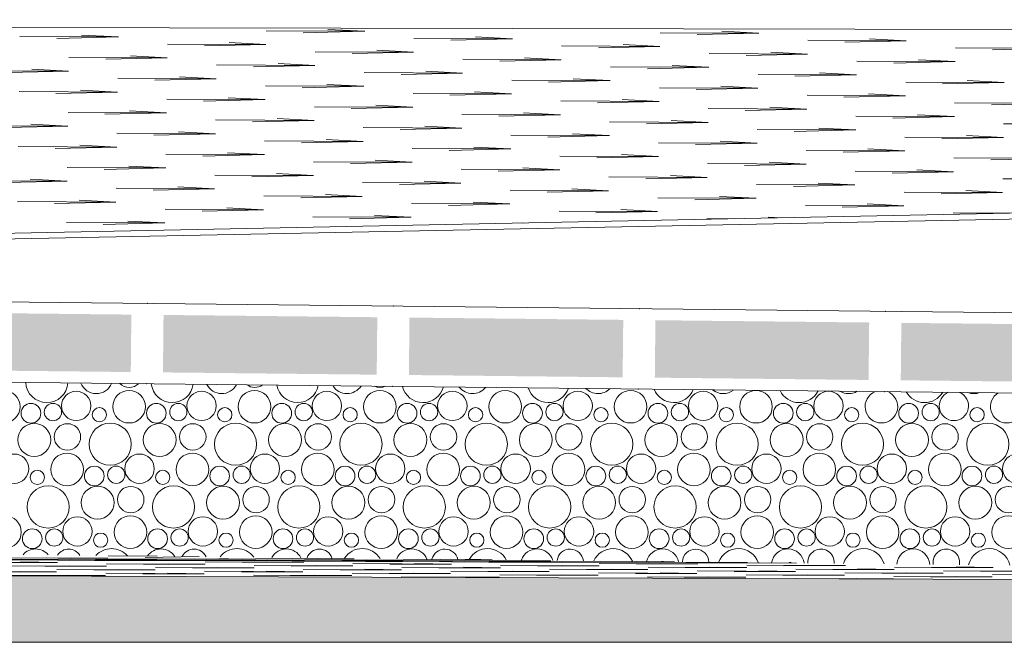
# Model space of a CAD drawing. Header units: millimetres. Extents: x -94601 to -15166, y -300 to 6935.
# Tile 6 of 97: x -91080 to -90223, y -300 to 242. Entities that reach past the tile are written whole.
import ezdxf

# ---------------------------------------------------------------- set-up
doc = ezdxf.new("R2010")
doc.units = ezdxf.units.MM
doc.header["$MEASUREMENT"] = 0
for name, color, linetype in [('Nouveau_Terrain _ Original.Terrain', 7, 'Continuous'), ('Nouveau_VRD _ Voirie 3d.VRD', 7, 'Continuous'), ('VRD _ Voirie 3d.VRD', 7, 'Continuous')]:
    doc.layers.add(name, color=color, linetype=linetype)

# ---------------------------------------------------------------- blocks, each defined once
blk = doc.blocks.new('*X48')
at = {"layer": 'Nouveau_VRD _ Voirie 3d.VRD', "color": 33, "linetype": 'Continuous', "lineweight": 15, "true_color": 0xf48e54}
for centre, radius in [((-91093.45, -94.89), 14.19), ((-91030.38, -94.24), 12.77), ((-90984.34, -94.89), 14.19), ((-90921.27, -94.24), 12.77), ((-90875.23, -94.89), 14.19), ((-90812.16, -94.24), 12.77), ((-90766.12, -94.89), 14.19), ((-90703.05, -94.24), 12.77), ((-90657, -94.89), 14.19), ((-90593.94, -94.24), 12.77), ((-90547.89, -94.89), 14.19), ((-90484.82, -94.24), 12.77), ((-90438.78, -94.89), 14.19), ((-90375.71, -94.24), 12.77), ((-91069.74, -100.62), 8.58), ((-91050.6, -99.56), 7.52), ((-90960.63, -100.62), 8.58), ((-90941.48, -99.56), 7.52), ((-90851.52, -100.62), 8.58), ((-90832.37, -99.56), 7.52), ((-90742.41, -100.62), 8.58), ((-90723.26, -99.56), 7.52), ((-90633.3, -100.62), 8.58), ((-90614.15, -99.56), 7.52), ((-90524.18, -100.62), 8.58), ((-90505.04, -99.56), 7.52), ((-90415.07, -100.62), 8.58), ((-90395.92, -99.56), 7.52), ((-90305.96, -100.62), 8.58), ((-90286.81, -99.56), 7.52), ((-91010.17, -101.86), 6.2), ((-90901.06, -101.86), 6.2), ((-90791.95, -101.86), 6.2), ((-90682.84, -101.86), 6.2), ((-90573.72, -101.86), 6.2), ((-90464.61, -101.86), 6.2), ((-90355.5, -101.86), 6.2), ((-90246.39, -101.86), 6.2), ((-91066.85, -123.82), 14.31), ((-91038.04, -121.18), 11.51), ((-91000.8, -127.56), 18.36), ((-90957.73, -123.82), 14.31), ((-90928.92, -121.18), 11.51), ((-90891.69, -127.56), 18.36), ((-90848.62, -123.82), 14.31), ((-90819.81, -121.18), 11.51), ((-90782.58, -127.56), 18.36), ((-90739.51, -123.82), 14.31), ((-90710.7, -121.18), 11.51), ((-90673.47, -127.56), 18.36), ((-90630.4, -123.82), 14.31), ((-90601.59, -121.18), 11.51), ((-90564.35, -127.56), 18.36), ((-90521.28, -123.82), 14.31), ((-90492.47, -121.18), 11.51), ((-90455.24, -127.56), 18.36), ((-90412.17, -123.82), 14.31), ((-90383.36, -121.18), 11.51), ((-90346.13, -127.56), 18.36), ((-90303.06, -123.82), 14.31), ((-90274.25, -121.18), 11.51), ((-90237.02, -127.56), 18.36), ((-91084.38, -148.84), 12.77), ((-91038.34, -149.49), 14.19), ((-90975.27, -148.84), 12.77), ((-90929.23, -149.49), 14.19), ((-90866.16, -148.84), 12.77), ((-90820.12, -149.49), 14.19), ((-90757.05, -148.84), 12.77), ((-90711, -149.49), 14.19), ((-90647.94, -148.84), 12.77), ((-90601.89, -149.49), 14.19), ((-90538.82, -148.84), 12.77), ((-90492.78, -149.49), 14.19), ((-90429.71, -148.84), 12.77), ((-90383.67, -149.49), 14.19), ((-90320.6, -148.84), 12.77), ((-90274.56, -149.49), 14.19), ((-90211.49, -148.84), 12.77), ((-91064.17, -156.46), 6.2), ((-91014.63, -155.22), 8.58), ((-90995.48, -154.16), 7.52), ((-90955.06, -156.46), 6.2), ((-90905.52, -155.22), 8.58), ((-90886.37, -154.16), 7.52), ((-90845.95, -156.46), 6.2), ((-90796.41, -155.22), 8.58), ((-90777.26, -154.16), 7.52), ((-90736.84, -156.46), 6.2), ((-90687.3, -155.22), 8.58), ((-90668.15, -154.16), 7.52), ((-90627.72, -156.46), 6.2), ((-90578.18, -155.22), 8.58), ((-90559.04, -154.16), 7.52), ((-90518.61, -156.46), 6.2), ((-90469.07, -155.22), 8.58), ((-90449.92, -154.16), 7.52), ((-90409.5, -156.46), 6.2), ((-90359.96, -155.22), 8.58), ((-90340.81, -154.16), 7.52), ((-90300.39, -156.46), 6.2), ((-90250.85, -155.22), 8.58), ((-90231.7, -154.16), 7.52), ((-91054.8, -182.16), 18.36), ((-91011.73, -178.42), 14.31), ((-90982.92, -175.78), 11.51), ((-90945.69, -182.16), 18.36), ((-90902.62, -178.42), 14.31), ((-90873.81, -175.78), 11.51), ((-90836.58, -182.16), 18.36), ((-90793.51, -178.42), 14.31), ((-90764.7, -175.78), 11.51), ((-90727.47, -182.16), 18.36), ((-90684.4, -178.42), 14.31), ((-90655.59, -175.78), 11.51), ((-90618.35, -182.16), 18.36), ((-90575.28, -178.42), 14.31), ((-90546.47, -175.78), 11.51), ((-90509.24, -182.16), 18.36), ((-90466.17, -178.42), 14.31), ((-90437.36, -175.78), 11.51), ((-90400.13, -182.16), 18.36), ((-90357.06, -178.42), 14.31), ((-90328.25, -175.78), 11.51), ((-90291.02, -182.16), 18.36), ((-90247.95, -178.42), 14.31), ((-90219.14, -175.78), 11.51), ((-91092.34, -204.09), 14.19), ((-91029.27, -203.44), 12.77), ((-90983.23, -204.09), 14.19), ((-90920.16, -203.44), 12.77), ((-90874.12, -204.09), 14.19), ((-90811.05, -203.44), 12.77), ((-90765, -204.09), 14.19), ((-90701.94, -203.44), 12.77), ((-90655.89, -204.09), 14.19), ((-90592.82, -203.44), 12.77), ((-90546.78, -204.09), 14.19), ((-90483.71, -203.44), 12.77), ((-90437.67, -204.09), 14.19), ((-90374.6, -203.44), 12.77), ((-90328.56, -204.09), 14.19), ((-90265.49, -203.44), 12.77), ((-90219.44, -204.09), 14.19), ((-91068.63, -209.82), 8.58), ((-91049.48, -208.76), 7.52), ((-91009.06, -211.06), 6.2), ((-90959.52, -209.82), 8.58), ((-90940.37, -208.76), 7.52), ((-90899.95, -211.06), 6.2), ((-90850.41, -209.82), 8.58), ((-90831.26, -208.76), 7.52), ((-90790.84, -211.06), 6.2), ((-90741.3, -209.82), 8.58), ((-90722.15, -208.76), 7.52), ((-90681.72, -211.06), 6.2), ((-90632.18, -209.82), 8.58), ((-90613.04, -208.76), 7.52), ((-90572.61, -211.06), 6.2), ((-90523.07, -209.82), 8.58), ((-90503.92, -208.76), 7.52), ((-90463.5, -211.06), 6.2), ((-90413.96, -209.82), 8.58), ((-90394.81, -208.76), 7.52), ((-90354.39, -211.06), 6.2), ((-90304.85, -209.82), 8.58), ((-90285.7, -208.76), 7.52), ((-90245.27, -211.06), 6.2)]:
    blk.add_circle(centre, radius, dxfattribs=at)
for centre, radius, start, end in [((-91055.92, -72.96), 18.36, 182.44947, 356.32229), ((-91012.85, -69.23), 14.31, 200.60563, 338.16613), ((-90984.04, -66.58), 11.51, 224.37047, 314.40129), ((-90946.8, -72.96), 18.36, 186.1123, 352.65946), ((-90903.73, -69.23), 14.31, 205.72359, 333.04817), ((-90874.92, -66.58), 11.51, 233.34067, 305.43109), ((-90837.69, -72.96), 18.36, 189.80301, 348.96875), ((-90794.62, -69.23), 14.31, 211.07946, 327.6923), ((-90765.81, -66.58), 11.51, 244.9174, 293.85436), ((-90728.58, -72.96), 18.36, 193.53803, 345.23372), ((-90685.51, -69.23), 14.31, 216.76537, 322.00639), ((-90619.47, -72.96), 18.36, 197.3356, 341.43616), ((-90576.4, -69.23), 14.31, 222.92159, 315.85016), ((-90510.35, -72.96), 18.36, 201.21667, 337.55509), ((-90467.28, -69.23), 14.31, 229.78665, 308.98511), ((-90401.24, -72.96), 18.36, 205.20626, 333.5655), ((-90358.17, -69.23), 14.31, 237.84169, 300.93007), ((-90329.67, -94.89), 14.19, 111.38554, 67.38622), ((-90292.13, -72.96), 18.36, 209.33533, 329.43643), ((-90266.6, -94.24), 12.77, 111.42076, 67.351), ((-90249.06, -69.23), 14.31, 248.44538, 290.32637), ((-90220.56, -94.89), 14.19, 121.73695, 57.0348), ((-91065.73, -233.02), 14.31, 39.14128, 139.63048), ((-91036.92, -230.38), 11.51, 31.97998, 146.79178), ((-90999.69, -236.76), 18.36, 40.9421, 137.82966), ((-90956.62, -233.02), 14.31, 33.28941, 145.48235), ((-90927.81, -230.38), 11.51, 25.30154, 153.47021), ((-90890.58, -236.76), 18.36, 36.23215, 142.5396), ((-90847.51, -233.02), 14.31, 27.81564, 150.95611), ((-90818.7, -230.38), 11.51, 18.98343, 159.78832), ((-90781.47, -236.76), 18.36, 31.79665, 146.9751), ((-90738.4, -233.02), 14.31, 22.61231, 156.15944), ((-90709.59, -230.38), 11.51, 12.90531, 165.86645), ((-90672.35, -236.76), 18.36, 27.56965, 151.20211), ((-90629.28, -233.02), 14.31, 17.60493, 161.16683), ((-90600.47, -230.38), 11.51, 6.97908, 171.79268), ((-90563.24, -236.76), 18.36, 23.50384, 155.26792), ((-90520.17, -233.02), 14.31, 12.73804, 166.03372), ((-90491.36, -230.38), 11.51, 1.13381, 177.63795), ((-90454.13, -236.76), 18.36, 19.56353, 159.20823), ((-90411.06, -233.02), 14.31, 7.96763, 170.80413), ((-90382.25, -230.38), 11.51, 355.30676, 183.465), ((-90345.02, -236.76), 18.36, 15.72055, 163.0512), ((-90301.95, -233.02), 14.31, 3.25659, 175.51517), ((-90273.14, -230.38), 11.51, 349.43695, 189.33481), ((-90235.91, -236.76), 18.36, 11.95182, 166.81994)]:
    blk.add_arc(centre, radius, start, end, dxfattribs=at)
blk = doc.blocks.new('*X49')
at = {"layer": 'Nouveau_VRD _ Voirie 3d.VRD', "linetype": 'Continuous', "lineweight": 15, "true_color": 0xb5b5b5}
for points in [[(-90982.88, -64.73), (-90982.35, -14.72), (-91168.36, -12.73), (-91168.9, -62.73)], [(-90768.87, -67.02), (-90768.33, -17.01), (-90954.35, -15.02), (-90954.88, -65.03)], [(-90554.85, -69.31), (-90554.31, -19.31), (-90740.33, -17.31), (-90740.86, -67.32)], [(-90340.83, -71.61), (-90340.29, -21.6), (-90526.31, -19.61), (-90526.85, -69.61)], [(-90126.81, -73.9), (-90126.28, -23.9), (-90312.29, -21.9), (-90312.83, -71.91)]]:
    blk.add_hatch(color=253, dxfattribs=at).paths.add_polyline_path(points)
at = {"layer": 'Nouveau_VRD _ Voirie 3d.VRD', "color": 253, "linetype": 'Continuous', "lineweight": 15, "true_color": 0xb5b5b5}
for p in [(-90968.24, -4.87), (-90754.22, -7.16), (-90540.2, -9.46), (-90326.19, -11.75), (-90968.99, -74.88), (-90754.97, -77.17), (-90540.95, -79.46), (-90326.94, -81.76)]:
    blk.add_point(p, dxfattribs=at)
blk = doc.blocks.new('Élément de coupe_39')
at = {"layer": 'Nouveau_VRD _ Voirie 3d.VRD', "color": 251, "linetype": 'Continuous', "lineweight": 15, "true_color": 0x6a6a6a}
blk.add_line((-89841.34, 76), (-92867.14, 15.48), dxfattribs=at)
at = {"layer": 'Nouveau_VRD _ Voirie 3d.VRD', "color": 7, "linetype": 'Continuous', "lineweight": 15}
for p, q in [((-92867.14, 15.48), (-87292.26, -44.27)), ((-92867.14, -54.53), (-87292.26, -114.29))]:
    blk.add_line(p, q, dxfattribs=at)
at = {"layer": 'Nouveau_VRD _ Voirie 3d.VRD', "lineweight": 0}
for name in ['*X49', '*X48']:
    blk.add_blockref(name, (0, 0), dxfattribs=at)
blk = doc.blocks.new('Élément de coupe_45')
at = {"layer": 'VRD _ Voirie 3d.VRD', "color": 251, "linetype": 'Continuous', "lineweight": 15, "true_color": 0x6a6a6a}
blk.add_line((-94600.15, -14.18), (-89841.35, 81), dxfattribs=at)
blk = doc.blocks.new('Élément de coupe_152')
at = {"layer": 'Nouveau_Terrain _ Original.Terrain', "linetype": 'Continuous', "lineweight": 15, "true_color": 0xf48e54}
h = blk.add_hatch(dxfattribs=at)
h.set_pattern_fill('Terre', color=33, style=0, pattern_type=2)
h.set_pattern_definition([(45, (0, 0), (-137.8858, 137.8858), []), (45, (-45.96, 45.96), (-275.7716, 275.7716), []), (45, (-91.92, 91.92), (-275.7716, 275.7716), []), (135, (-137.886, 137.886), (45.96194, 45.96194), [195, -195])])
h.paths.add_polyline_path([(-75298, -300), (-94600.15, -229.23), (-94600.15, -300)])
at = {"layer": 'Nouveau_Terrain _ Original.Terrain', "color": 7, "linetype": 'Continuous', "lineweight": 15}
for p, q in [((-88872.85, 231.02), (-94600.15, 242.02)), ((-94600.15, -229.23), (-75298, -300)), ((-75298, -300), (-94600.15, -300))]:
    blk.add_line(p, q, dxfattribs=at)
at = {"layer": 'Nouveau_Terrain _ Original.Terrain', "color": 114, "linetype": 'Continuous', "lineweight": 15, "true_color": 0x00ad56}
for p, q in [((-90779.31, 231.94), (-90865.02, 232.35)), ((-90779.31, 231.94), (-90832.9, 230.7)), ((-90779.31, 231.94), (-90811.43, 233.59)), ((-90436.47, 230.3), (-90468.59, 231.95)), ((-90993.68, 226.97), (-91079.39, 227.38)), ((-90993.68, 226.97), (-91047.27, 225.73)), ((-90993.68, 226.97), (-91025.8, 228.62)), ((-90650.83, 225.33), (-90736.55, 225.74)), ((-90650.83, 225.33), (-90704.43, 224.09)), ((-90650.83, 225.33), (-90682.95, 226.98)), ((-90436.47, 230.3), (-90522.18, 230.71)), ((-90436.47, 230.3), (-90490.06, 229.06)), ((-90307.99, 223.7), (-90393.7, 224.11)), ((-90307.99, 223.7), (-90361.58, 222.45)), ((-90307.99, 223.7), (-90340.11, 225.35)), ((-90865.2, 220.37), (-90950.91, 220.78)), ((-90865.2, 220.37), (-90918.79, 219.13)), ((-90865.2, 220.37), (-90897.32, 222.02)), ((-90736.72, 213.77), (-90768.84, 215.42)), ((-90522.36, 218.73), (-90608.07, 219.14)), ((-90522.36, 218.73), (-90575.95, 217.49)), ((-90522.36, 218.73), (-90554.48, 220.38)), ((-90179.51, 217.09), (-90265.22, 217.5)), ((-90179.51, 217.09), (-90233.1, 215.85)), ((-90951.08, 208.8), (-91036.79, 209.21)), ((-90951.08, 208.8), (-91004.67, 207.56)), ((-90951.08, 208.8), (-90983.2, 210.45)), ((-90736.72, 213.77), (-90822.43, 214.17)), ((-90736.72, 213.77), (-90790.31, 212.52)), ((-90608.24, 207.16), (-90693.95, 207.57)), ((-90608.24, 207.16), (-90661.83, 205.92)), ((-90608.24, 207.16), (-90640.36, 208.81)), ((-90393.88, 212.13), (-90479.59, 212.54)), ((-90393.88, 212.13), (-90447.47, 210.89)), ((-90393.88, 212.13), (-90426, 213.78)), ((-90265.4, 205.52), (-90351.11, 205.93)), ((-90265.4, 205.52), (-90297.52, 207.17)), ((-91036.97, 197.23), (-91122.68, 197.64)), ((-91036.97, 197.23), (-91090.56, 195.99)), ((-91036.97, 197.23), (-91069.09, 198.88)), ((-90822.6, 202.2), (-90908.31, 202.61)), ((-90822.6, 202.2), (-90876.19, 200.96)), ((-90822.6, 202.2), (-90854.72, 203.85)), ((-90694.12, 195.59), (-90726.24, 197.24)), ((-90479.76, 200.56), (-90565.47, 200.97)), ((-90479.76, 200.56), (-90533.35, 199.32)), ((-90479.76, 200.56), (-90511.88, 202.21)), ((-90265.4, 205.52), (-90318.99, 204.28)), ((-90908.49, 190.63), (-90994.2, 191.04)), ((-90908.49, 190.63), (-90962.08, 189.39)), ((-90908.49, 190.63), (-90940.61, 192.28)), ((-90694.12, 195.59), (-90779.84, 196)), ((-90694.12, 195.59), (-90747.72, 194.35)), ((-90565.65, 188.99), (-90651.36, 189.4)), ((-90565.65, 188.99), (-90619.24, 187.75)), ((-90565.65, 188.99), (-90597.76, 190.64)), ((-90351.28, 193.96), (-90436.99, 194.36)), ((-90351.28, 193.96), (-90404.87, 192.71)), ((-90351.28, 193.96), (-90383.4, 195.61)), ((-90222.8, 187.35), (-90254.92, 189)), ((-90994.37, 179.06), (-91026.49, 180.71)), ((-90780.01, 184.02), (-90865.72, 184.43)), ((-90780.01, 184.02), (-90833.6, 182.78)), ((-90780.01, 184.02), (-90812.13, 185.68)), ((-90437.17, 182.39), (-90522.88, 182.8)), ((-90437.17, 182.39), (-90490.76, 181.15)), ((-90437.17, 182.39), (-90469.29, 184.04)), ((-90222.8, 187.35), (-90308.51, 187.76)), ((-90222.8, 187.35), (-90276.39, 186.11)), ((-90994.37, 179.06), (-91080.08, 179.47)), ((-90994.37, 179.06), (-91047.96, 177.82)), ((-90865.89, 172.46), (-90951.6, 172.87)), ((-90865.89, 172.46), (-90919.48, 171.21)), ((-90865.89, 172.46), (-90898.01, 174.11)), ((-90651.53, 177.42), (-90737.24, 177.83)), ((-90651.53, 177.42), (-90705.12, 176.18)), ((-90651.53, 177.42), (-90683.65, 179.07)), ((-90523.05, 170.82), (-90555.17, 172.47)), ((-90308.69, 175.78), (-90394.4, 176.19)), ((-90308.69, 175.78), (-90362.28, 174.54)), ((-90308.69, 175.78), (-90340.81, 177.43)), ((-90737.41, 165.85), (-90823.13, 166.26)), ((-90737.41, 165.85), (-90791.01, 164.61)), ((-90737.41, 165.85), (-90769.53, 167.5)), ((-90523.05, 170.82), (-90608.76, 171.23)), ((-90523.05, 170.82), (-90576.64, 169.58)), ((-90394.57, 164.21), (-90480.28, 164.62)), ((-90394.57, 164.21), (-90448.16, 162.97)), ((-90394.57, 164.21), (-90426.69, 165.87)), ((-90180.21, 169.18), (-90265.92, 169.59)), ((-90180.21, 169.18), (-90233.8, 167.94)), ((-90951.78, 160.89), (-91037.49, 161.3)), ((-90951.78, 160.89), (-91005.37, 159.65)), ((-90951.78, 160.89), (-90983.9, 162.54)), ((-90823.3, 154.28), (-90909.01, 154.69)), ((-90823.3, 154.28), (-90876.89, 153.04)), ((-90823.3, 154.28), (-90855.42, 155.93)), ((-90608.94, 159.25), (-90694.65, 159.66)), ((-90608.94, 159.25), (-90662.53, 158.01)), ((-90608.94, 159.25), (-90641.05, 160.9)), ((-90480.46, 152.65), (-90512.58, 154.3)), ((-90266.09, 157.61), (-90351.8, 158.02)), ((-90266.09, 157.61), (-90319.68, 156.37)), ((-90266.09, 157.61), (-90298.21, 159.26)), ((-91037.66, 149.32), (-91123.37, 149.73)), ((-91037.66, 149.32), (-91091.25, 148.08)), ((-91037.66, 149.32), (-91069.78, 150.97)), ((-90694.82, 147.68), (-90780.53, 148.09)), ((-90694.82, 147.68), (-90748.41, 146.44)), ((-90694.82, 147.68), (-90726.94, 149.33)), ((-90480.46, 152.65), (-90566.17, 153.06)), ((-90480.46, 152.65), (-90534.05, 151.4)), ((-90351.98, 146.04), (-90437.69, 146.45)), ((-90351.98, 146.04), (-90405.57, 144.8)), ((-90351.98, 146.04), (-90384.1, 147.69)), ((-90137.61, 151.01), (-90223.32, 151.42)), ((-90909.18, 142.71), (-90994.89, 143.12)), ((-90909.18, 142.71), (-90962.77, 141.47)), ((-90909.18, 142.71), (-90941.3, 144.37)), ((-90780.7, 136.11), (-90812.82, 137.76)), ((-90566.34, 141.08), (-90652.05, 141.49)), ((-90566.34, 141.08), (-90619.93, 139.84)), ((-90566.34, 141.08), (-90598.46, 142.73)), ((-90223.5, 139.44), (-90309.21, 139.85)), ((-90223.5, 139.44), (-90277.09, 138.2)), ((-90223.5, 139.44), (-90255.62, 141.09)), ((-90995.07, 131.15), (-91080.78, 131.56)), ((-90995.07, 131.15), (-91048.66, 129.9)), ((-90995.07, 131.15), (-91027.19, 132.8)), ((-90780.7, 136.11), (-90866.41, 136.52)), ((-90780.7, 136.11), (-90834.3, 134.87)), ((-90652.22, 129.51), (-90737.94, 129.92)), ((-90652.22, 129.51), (-90705.82, 128.27)), ((-90652.22, 129.51), (-90684.34, 131.16)), ((-90437.86, 134.47), (-90523.57, 134.88)), ((-90437.86, 134.47), (-90491.45, 133.23)), ((-90437.86, 134.47), (-90469.98, 136.12)), ((-90309.38, 127.87), (-90341.5, 129.52)), ((-90866.59, 124.54), (-90952.3, 124.95)), ((-90866.59, 124.54), (-90920.18, 123.3)), ((-90866.59, 124.54), (-90898.71, 126.19)), ((-90523.75, 122.9), (-90609.46, 123.31)), ((-90523.75, 122.9), (-90577.34, 121.66)), ((-90523.75, 122.9), (-90555.87, 124.56)), ((-90309.38, 127.87), (-90395.09, 128.28)), ((-90309.38, 127.87), (-90362.97, 126.63)), ((-90180.9, 121.27), (-90266.61, 121.68)), ((-90180.9, 121.27), (-90234.49, 120.03)), ((-90952.47, 112.97), (-91038.18, 113.38)), ((-90952.47, 112.97), (-91006.06, 111.73)), ((-90952.47, 112.97), (-90984.59, 114.62)), ((-90738.11, 117.94), (-90823.82, 118.35)), ((-90738.11, 117.94), (-90791.7, 116.7)), ((-90738.11, 117.94), (-90770.23, 119.59)), ((-90609.63, 111.34), (-90695.34, 111.75)), ((-90609.63, 111.34), (-90641.75, 112.99)), ((-90395.27, 116.3), (-90480.98, 116.71)), ((-90395.27, 116.3), (-90448.86, 115.06)), ((-90395.27, 116.3), (-90427.39, 117.95)), ((-91038.36, 101.4), (-91070.48, 103.06)), ((-90823.99, 106.37), (-90909.7, 106.78)), ((-90823.99, 106.37), (-90877.59, 105.13)), ((-90823.99, 106.37), (-90856.11, 108.02)), ((-90609.63, 111.34), (-90663.22, 110.09)), ((-90481.15, 104.73), (-90566.86, 105.14)), ((-90481.15, 104.73), (-90534.74, 103.49)), ((-90481.15, 104.73), (-90513.27, 106.38)), ((-90266.79, 109.7), (-90352.5, 110.11)), ((-90266.79, 109.7), (-90320.38, 108.46)), ((-90266.79, 109.7), (-90298.91, 111.35)), ((-90138.31, 103.09), (-90224.02, 103.5)), ((-91038.36, 101.4), (-91124.07, 101.81)), ((-91038.36, 101.4), (-91091.95, 100.16)), ((-90909.88, 94.8), (-90995.59, 95.21)), ((-90909.88, 94.8), (-90963.47, 93.56)), ((-90909.88, 94.8), (-90942, 96.45)), ((-90695.51, 99.77), (-90781.23, 100.18)), ((-90695.51, 99.77), (-90749.11, 98.53)), ((-90695.51, 99.77), (-90727.63, 101.42)), ((-90567.04, 93.16), (-90599.16, 94.81)), ((-90352.67, 98.13), (-90438.38, 98.54)), ((-90352.67, 98.13), (-90406.26, 96.89)), ((-90352.67, 98.13), (-90384.79, 99.78)), ((-90781.4, 88.2), (-90867.11, 88.61)), ((-90781.4, 88.2), (-90834.99, 86.96)), ((-90781.4, 88.2), (-90813.52, 89.85)), ((-90567.04, 93.16), (-90652.75, 93.57)), ((-90567.04, 93.16), (-90620.63, 91.92)), ((-90438.56, 86.56), (-90524.27, 86.97)), ((-90438.56, 86.56), (-90492.15, 85.32)), ((-90438.56, 86.56), (-90470.68, 88.21)), ((-90224.19, 91.53), (-90309.9, 91.94)), ((-90224.19, 91.53), (-90277.78, 90.28)), ((-90224.19, 91.53), (-90256.31, 93.18)), ((-90995.76, 83.23), (-91081.47, 83.64)), ((-90995.76, 83.23), (-91049.35, 81.99)), ((-90995.76, 83.23), (-91027.88, 84.88)), ((-90867.28, 76.63), (-90899.4, 78.28)), ((-90652.92, 81.59), (-90738.63, 82)), ((-90652.92, 81.59), (-90706.51, 80.35)), ((-90652.92, 81.59), (-90685.04, 83.25)), ((-90310.08, 79.96), (-90395.79, 80.37)), ((-90310.08, 79.96), (-90363.67, 78.72)), ((-90310.08, 79.96), (-90342.2, 81.61)), ((-90867.28, 76.63), (-90952.99, 77.04)), ((-90867.28, 76.63), (-90920.87, 75.39)), ((-90738.8, 70.03), (-90824.52, 70.44)), ((-90738.8, 70.03), (-90792.4, 68.78)), ((-90738.8, 70.03), (-90770.92, 71.68)), ((-90524.44, 74.99), (-90610.15, 75.4)), ((-90524.44, 74.99), (-90578.03, 73.75)), ((-90524.44, 74.99), (-90556.56, 76.64)), ((-90457.32, 68.68), (-90481.67, 68.8)), ((-90417.26, 69.48), (-90428.08, 70.04)), ((-90215.59, 73.52), (-90267.31, 73.76)), ((-90953.17, 65.06), (-91038.88, 65.47)), ((-90953.17, 65.06), (-91006.76, 63.82)), ((-90953.17, 65.06), (-90985.29, 66.71)), ((-90641.12, 65.01), (-90642.45, 65.07)), ((-91046.7, -230.4), (-91132.41, -230.05)), ((-91046.7, -230.4), (-91132.41, -230.05)), ((-91046.01, -227.82), (-91131.72, -227.48)), ((-91046.01, -227.82), (-91131.72, -227.48)), ((-91046.7, -230.4), (-91100.29, -230.44)), ((-91046.7, -230.4), (-91100.29, -230.44)), ((-91046.01, -227.82), (-91099.6, -227.65)), ((-91046.01, -227.82), (-91099.6, -227.65)), ((-91003.41, -228.44), (-91089.12, -228.1)), ((-91003.41, -228.44), (-91089.12, -228.1)), ((-91002.72, -226.73), (-91088.43, -226.38)), ((-91002.72, -226.73), (-91088.43, -226.38)), ((-91046.7, -230.4), (-91078.82, -230.01)), ((-91046.7, -230.4), (-91078.82, -230.01)), ((-91046.01, -227.82), (-91078.13, -227.65)), ((-91046.01, -227.82), (-91078.13, -227.65)), ((-91003.41, -228.44), (-91057, -228.26)), ((-91003.41, -228.44), (-91057, -228.26)), ((-91002.72, -226.73), (-91056.31, -226.6)), ((-91002.72, -226.73), (-91056.31, -226.6)), ((-90960.82, -228.86), (-91046.53, -228.51)), ((-90960.82, -228.86), (-91046.53, -228.51)), ((-90960.12, -227.76), (-91045.83, -227.41)), ((-90960.12, -227.76), (-91045.83, -227.41)), ((-91003.41, -228.44), (-91035.53, -228.28)), ((-91003.41, -228.44), (-91035.53, -228.28)), ((-91002.72, -226.73), (-91034.84, -226.51)), ((-91002.72, -226.73), (-91034.84, -226.51)), ((-90998.33, -228.72), (-91014.41, -228.73)), ((-90998.33, -228.72), (-91014.41, -228.73)), ((-90960.12, -227.76), (-91013.71, -227.61)), ((-90960.12, -227.76), (-91013.71, -227.61)), ((-90917.53, -228.53), (-91003.24, -228.18)), ((-90917.53, -228.53), (-91003.24, -228.18)), ((-90959.93, -225), (-91002.54, -224.71)), ((-90959.93, -225), (-91002.54, -224.71)), ((-90960.82, -228.86), (-90998.78, -228.71)), ((-90960.82, -228.86), (-90998.78, -228.71)), ((-90960.82, -228.86), (-90992.94, -228.71)), ((-90960.82, -228.86), (-90992.94, -228.71)), ((-90960.12, -227.76), (-90992.24, -227.56)), ((-90960.12, -227.76), (-90992.24, -227.56)), ((-90951.37, -228.42), (-90971.12, -228.36)), ((-90951.37, -228.42), (-90971.12, -228.36)), ((-90923.35, -225.4), (-90970.42, -226.06)), ((-90923.35, -225.4), (-90970.42, -226.06)), ((-90874.93, -229.07), (-90960.64, -228.73)), ((-90874.93, -229.07), (-90960.64, -228.73)), ((-90874.24, -227.59), (-90959.95, -227.24)), ((-90874.24, -227.59), (-90959.95, -227.24)), ((-90917.53, -228.53), (-90951.45, -228.42)), ((-90917.53, -228.53), (-90951.45, -228.42)), ((-90917.53, -228.53), (-90949.65, -228.36)), ((-90917.53, -228.53), (-90949.65, -228.36)), ((-90874.93, -229.07), (-90928.52, -228.87)), ((-90874.93, -229.07), (-90928.52, -228.87)), ((-90874.24, -227.59), (-90927.83, -227.44)), ((-90874.24, -227.59), (-90927.83, -227.44)), ((-90832.34, -230.26), (-90918.05, -229.9)), ((-90832.34, -230.26), (-90918.05, -229.9)), ((-90831.64, -228.51), (-90917.35, -228.16)), ((-90831.64, -228.51), (-90917.35, -228.16)), ((-90874.93, -229.07), (-90907.05, -228.92)), ((-90874.93, -229.07), (-90907.05, -228.92)), ((-90897.85, -227.45), (-90906.36, -227.39)), ((-90897.85, -227.45), (-90906.36, -227.39)), ((-90874.24, -227.59), (-90897.83, -227.45)), ((-90874.24, -227.59), (-90897.83, -227.45)), ((-90832.34, -230.26), (-90885.93, -230.3)), ((-90832.34, -230.26), (-90885.93, -230.3)), ((-90831.64, -228.51), (-90885.23, -228.33)), ((-90831.64, -228.51), (-90885.23, -228.33)), ((-90789.05, -229.18), (-90874.76, -228.84)), ((-90789.05, -229.18), (-90874.76, -228.84)), ((-90788.35, -227.27), (-90874.06, -226.92)), ((-90788.35, -227.27), (-90874.06, -226.92)), ((-90832.34, -230.26), (-90864.46, -229.87)), ((-90832.34, -230.26), (-90864.46, -229.87)), ((-90831.64, -228.51), (-90863.76, -228.33)), ((-90831.64, -228.51), (-90863.76, -228.33)), ((-90789.05, -229.18), (-90842.64, -229)), ((-90789.05, -229.18), (-90842.64, -229)), ((-90788.35, -227.27), (-90841.94, -227.14)), ((-90788.35, -227.27), (-90841.94, -227.14)), ((-90746.45, -229.65), (-90832.16, -229.31)), ((-90746.45, -229.65), (-90832.16, -229.31)), ((-90745.76, -228.38), (-90831.47, -228.03)), ((-90745.76, -228.38), (-90831.47, -228.03)), ((-90789.05, -229.18), (-90821.17, -229.02)), ((-90789.05, -229.18), (-90821.17, -229.02)), ((-90788.35, -227.27), (-90820.47, -227.05)), ((-90788.35, -227.27), (-90820.47, -227.05)), ((-90746.45, -229.65), (-90800.04, -229.45)), ((-90746.45, -229.65), (-90800.04, -229.45)), ((-90745.76, -228.38), (-90799.35, -228.22)), ((-90745.76, -228.38), (-90799.35, -228.22)), ((-90703.16, -229.21), (-90788.87, -228.87)), ((-90703.16, -229.21), (-90788.87, -228.87)), ((-90746.45, -229.65), (-90778.57, -229.51)), ((-90746.45, -229.65), (-90778.57, -229.51)), ((-90745.76, -228.38), (-90777.88, -228.18)), ((-90745.76, -228.38), (-90777.88, -228.18)), ((-90703.16, -229.21), (-90756.75, -229.04)), ((-90703.16, -229.21), (-90756.75, -229.04)), ((-90660.57, -229.83), (-90746.28, -229.48)), ((-90660.57, -229.83), (-90746.28, -229.48)), ((-90670.64, -228.1), (-90745.58, -227.79)), ((-90670.64, -228.1), (-90745.58, -227.79)), ((-90703.16, -229.21), (-90735.28, -229.04)), ((-90703.16, -229.21), (-90735.28, -229.04)), ((-90660.57, -229.83), (-90714.16, -229.64)), ((-90660.57, -229.83), (-90714.16, -229.64)), ((-90668.51, -228.13), (-90713.46, -228.01)), ((-90668.51, -228.13), (-90713.46, -228.01)), ((-90617.97, -230.23), (-90703.68, -229.89)), ((-90617.97, -230.23), (-90703.68, -229.89)), ((-90617.28, -229.16), (-90702.99, -228.81)), ((-90617.28, -229.16), (-90702.99, -228.81)), ((-90660.57, -229.83), (-90692.69, -229.66)), ((-90660.57, -229.83), (-90692.69, -229.66)), ((-90678.12, -228.02), (-90691.99, -227.93)), ((-90678.12, -228.02), (-90691.99, -227.93)), ((-90644.14, -230.13), (-90671.56, -230.15)), ((-90644.14, -230.13), (-90671.56, -230.15)), ((-90617.28, -229.16), (-90670.87, -229.01)), ((-90617.28, -229.16), (-90670.87, -229.01)), ((-90574.68, -229.92), (-90660.39, -229.57)), ((-90574.68, -229.92), (-90660.39, -229.57)), ((-90617.97, -230.23), (-90650.09, -230.09)), ((-90617.97, -230.23), (-90650.09, -230.09)), ((-90617.28, -229.16), (-90649.4, -228.97)), ((-90617.28, -229.16), (-90649.4, -228.97)), ((-90617.97, -230.23), (-90644.55, -230.13)), ((-90617.97, -230.23), (-90644.55, -230.13)), ((-90580.53, -229.9), (-90628.27, -229.74)), ((-90580.53, -229.9), (-90628.27, -229.74)), ((-90532.09, -230.45), (-90617.8, -230.1)), ((-90532.09, -230.45), (-90617.8, -230.1)), ((-90574.68, -229.92), (-90606.8, -229.74)), ((-90574.68, -229.92), (-90606.8, -229.74)), ((-90532.09, -230.45), (-90585.68, -230.25)), ((-90532.09, -230.45), (-90585.68, -230.25)), ((-90574.68, -229.92), (-90580.6, -229.9)), ((-90574.68, -229.92), (-90580.6, -229.9)), ((-90489.49, -231.69), (-90575.2, -231.33)), ((-90489.49, -231.69), (-90575.2, -231.33)), ((-90512.56, -229.8), (-90574.51, -229.55)), ((-90512.56, -229.8), (-90574.51, -229.55)), ((-90532.09, -230.45), (-90564.21, -230.3)), ((-90532.09, -230.45), (-90564.21, -230.3)), ((-90509.81, -229.83), (-90542.39, -229.72)), ((-90509.81, -229.83), (-90542.39, -229.72)), ((-90446.2, -230.57), (-90531.91, -230.22)), ((-90446.2, -230.57), (-90531.91, -230.22)), ((-90489.49, -231.69), (-90521.61, -231.29)), ((-90489.49, -231.69), (-90521.61, -231.29)), ((-90519.22, -229.73), (-90520.92, -229.72)), ((-90519.22, -229.73), (-90520.92, -229.72)), ((-90446.2, -230.57), (-90499.8, -230.38)), ((-90446.2, -230.57), (-90499.8, -230.38)), ((-90403.61, -231.03), (-90489.32, -230.68)), ((-90403.61, -231.03), (-90489.32, -230.68)), ((-90446.2, -230.57), (-90478.32, -230.4)), ((-90446.2, -230.57), (-90478.32, -230.4)), ((-90403.61, -231.03), (-90457.2, -230.83)), ((-90403.61, -231.03), (-90457.2, -230.83)), ((-90403.61, -231.03), (-90435.73, -230.88)), ((-90403.61, -231.03), (-90435.73, -230.88)), ((-90408.18, -230.45), (-90409.85, -230.45)), ((-90408.18, -230.45), (-90409.85, -230.45)), ((-91047.4, -238.68), (-91133.11, -238.33)), ((-91047.4, -238.68), (-91133.11, -238.33)), ((-91047.4, -238.68), (-91100.99, -238.72)), ((-91047.4, -238.68), (-91100.99, -238.72)), ((-91004.11, -233.69), (-91089.82, -233.33)), ((-91004.11, -233.69), (-91089.82, -233.33)), ((-91047.4, -238.68), (-91079.52, -238.29)), ((-91047.4, -238.68), (-91079.52, -238.29)), ((-91004.11, -233.69), (-91057.7, -233.72)), ((-91004.11, -233.69), (-91057.7, -233.72)), ((-90961.51, -236.97), (-91047.22, -236.61)), ((-90961.51, -236.97), (-91047.22, -236.61)), ((-91004.11, -233.69), (-91036.23, -233.29)), ((-91004.11, -233.69), (-91036.23, -233.29)), ((-90961.51, -236.97), (-91015.1, -237.01)), ((-90961.51, -236.97), (-91015.1, -237.01)), ((-90918.92, -240.25), (-91004.63, -239.9)), ((-90918.92, -240.25), (-91004.63, -239.9)), ((-90918.22, -231.97), (-91003.93, -231.62)), ((-90918.22, -231.97), (-91003.93, -231.62)), ((-90961.51, -236.97), (-90993.63, -236.58)), ((-90961.51, -236.97), (-90993.63, -236.58)), ((-90918.22, -231.97), (-90971.81, -232.01)), ((-90918.22, -231.97), (-90971.81, -232.01)), ((-90875.63, -235.26), (-90961.34, -234.9)), ((-90875.63, -235.26), (-90961.34, -234.9)), ((-90918.92, -240.25), (-90951.04, -239.86)), ((-90918.92, -240.25), (-90951.04, -239.86)), ((-90918.22, -231.97), (-90950.34, -231.58)), ((-90918.22, -231.97), (-90950.34, -231.58)), ((-90875.63, -235.26), (-90929.22, -235.29)), ((-90875.63, -235.26), (-90929.22, -235.29)), ((-90833.03, -238.54), (-90918.74, -238.18)), ((-90833.03, -238.54), (-90918.74, -238.18)), ((-90875.63, -235.26), (-90907.75, -234.86)), ((-90875.63, -235.26), (-90907.75, -234.86)), ((-90833.03, -238.54), (-90886.62, -238.57)), ((-90833.03, -238.54), (-90886.62, -238.57)), ((-90789.74, -233.54), (-90875.45, -233.19)), ((-90789.74, -233.54), (-90875.45, -233.19)), ((-90833.03, -238.54), (-90865.15, -238.15)), ((-90833.03, -238.54), (-90865.15, -238.15)), ((-90789.74, -233.54), (-90843.33, -233.58)), ((-90789.74, -233.54), (-90843.33, -233.58)), ((-90747.15, -236.83), (-90832.86, -236.47)), ((-90747.15, -236.83), (-90832.86, -236.47)), ((-90789.74, -233.54), (-90821.86, -233.15)), ((-90789.74, -233.54), (-90821.86, -233.15)), ((-90747.15, -236.83), (-90800.74, -236.86)), ((-90747.15, -236.83), (-90800.74, -236.86)), ((-90704.55, -240.11), (-90790.26, -239.75)), ((-90704.55, -240.11), (-90790.26, -239.75)), ((-90703.86, -231.83), (-90789.57, -231.47)), ((-90703.86, -231.83), (-90789.57, -231.47)), ((-90747.15, -236.83), (-90779.27, -236.43)), ((-90747.15, -236.83), (-90779.27, -236.43)), ((-90703.86, -231.83), (-90757.45, -231.87)), ((-90703.86, -231.83), (-90757.45, -231.87)), ((-90661.26, -235.11), (-90746.97, -234.76)), ((-90661.26, -235.11), (-90746.97, -234.76)), ((-90704.55, -240.11), (-90736.67, -239.72)), ((-90704.55, -240.11), (-90736.67, -239.72)), ((-90703.86, -231.83), (-90735.98, -231.44)), ((-90703.86, -231.83), (-90735.98, -231.44)), ((-90661.26, -235.11), (-90714.85, -235.15)), ((-90661.26, -235.11), (-90714.85, -235.15)), ((-90618.67, -238.4), (-90704.38, -238.04)), ((-90618.67, -238.4), (-90704.38, -238.04)), ((-90661.26, -235.11), (-90693.38, -234.72)), ((-90661.26, -235.11), (-90693.38, -234.72)), ((-90618.67, -238.4), (-90672.26, -238.43)), ((-90618.67, -238.4), (-90672.26, -238.43)), ((-90575.38, -233.4), (-90661.09, -233.04)), ((-90575.38, -233.4), (-90661.09, -233.04)), ((-90618.67, -238.4), (-90650.79, -238)), ((-90618.67, -238.4), (-90650.79, -238)), ((-90575.38, -233.4), (-90628.97, -233.44)), ((-90575.38, -233.4), (-90628.97, -233.44)), ((-90532.78, -236.68), (-90618.49, -236.33)), ((-90532.78, -236.68), (-90618.49, -236.33)), ((-90575.38, -233.4), (-90607.5, -233.01)), ((-90575.38, -233.4), (-90607.5, -233.01)), ((-90532.78, -236.68), (-90586.37, -236.72)), ((-90532.78, -236.68), (-90586.37, -236.72)), ((-90490.19, -239.97), (-90575.9, -239.61)), ((-90490.19, -239.97), (-90575.9, -239.61)), ((-90532.78, -236.68), (-90564.9, -236.29)), ((-90532.78, -236.68), (-90564.9, -236.29)), ((-90489.49, -231.69), (-90543.08, -231.72)), ((-90489.49, -231.69), (-90543.08, -231.72)), ((-90446.9, -234.97), (-90532.61, -234.61)), ((-90446.9, -234.97), (-90532.61, -234.61)), ((-90490.19, -239.97), (-90522.31, -239.57)), ((-90490.19, -239.97), (-90522.31, -239.57)), ((-90446.9, -234.97), (-90500.49, -235.01)), ((-90446.9, -234.97), (-90500.49, -235.01)), ((-90404.3, -238.25), (-90490.02, -237.9)), ((-90404.3, -238.25), (-90490.02, -237.9)), ((-90446.9, -234.97), (-90479.02, -234.58)), ((-90446.9, -234.97), (-90479.02, -234.58)), ((-90404.3, -238.25), (-90457.9, -238.29)), ((-90404.3, -238.25), (-90457.9, -238.29)), ((-90361.01, -233.26), (-90446.73, -232.9)), ((-90361.01, -233.26), (-90446.73, -232.9)), ((-90404.3, -238.25), (-90436.42, -237.86)), ((-90404.3, -238.25), (-90436.42, -237.86)), ((-90361.01, -233.26), (-90414.61, -233.29)), ((-90361.01, -233.26), (-90414.61, -233.29)), ((-90318.42, -236.54), (-90404.13, -236.18)), ((-90318.42, -236.54), (-90404.13, -236.18)), ((-90361.01, -233.26), (-90393.13, -232.86)), ((-90361.01, -233.26), (-90393.13, -232.86)), ((-90318.42, -236.54), (-90372.01, -236.58)), ((-90318.42, -236.54), (-90372.01, -236.58)), ((-90275.83, -239.82), (-90361.54, -239.47)), ((-90275.83, -239.82), (-90361.54, -239.47)), ((-90318.42, -236.54), (-90350.54, -236.15)), ((-90318.42, -236.54), (-90350.54, -236.15)), ((-90275.83, -239.82), (-90329.42, -239.86)), ((-90275.83, -239.82), (-90329.42, -239.86)), ((-90232.54, -234.83), (-90318.25, -234.47)), ((-90232.54, -234.83), (-90318.25, -234.47)), ((-90275.83, -239.82), (-90307.95, -239.43)), ((-90275.83, -239.82), (-90307.95, -239.43)), ((-90232.54, -234.83), (-90286.13, -234.86)), ((-90232.54, -234.83), (-90286.13, -234.86)), ((-90189.94, -238.11), (-90275.65, -237.75)), ((-90189.94, -238.11), (-90275.65, -237.75)), ((-90232.54, -234.83), (-90264.66, -234.43)), ((-90232.54, -234.83), (-90264.66, -234.43)), ((-90189.94, -238.11), (-90243.53, -238.14)), ((-90189.94, -238.11), (-90243.53, -238.14)), ((-91004.8, -241.96), (-91090.51, -241.61)), ((-91004.8, -241.96), (-91090.51, -241.61)), ((-91004.8, -241.96), (-91058.39, -242)), ((-91004.8, -241.96), (-91058.39, -242)), ((-91004.8, -241.96), (-91036.92, -241.57)), ((-91004.8, -241.96), (-91036.92, -241.57)), ((-90918.92, -240.25), (-90972.51, -240.29)), ((-90918.92, -240.25), (-90972.51, -240.29)), ((-90790.44, -241.82), (-90876.15, -241.46)), ((-90790.44, -241.82), (-90876.15, -241.46)), ((-90790.44, -241.82), (-90844.03, -241.86)), ((-90790.44, -241.82), (-90844.03, -241.86)), ((-90790.44, -241.82), (-90822.56, -241.43)), ((-90790.44, -241.82), (-90822.56, -241.43)), ((-90704.55, -240.11), (-90758.14, -240.14)), ((-90704.55, -240.11), (-90758.14, -240.14)), ((-90661.96, -243.39), (-90747.67, -243.03)), ((-90661.96, -243.39), (-90747.67, -243.03)), ((-90661.96, -243.39), (-90715.55, -243.43)), ((-90661.96, -243.39), (-90713.25, -243.43)), ((-90661.96, -243.39), (-90694.08, -243)), ((-90661.96, -243.39), (-90694.08, -243)), ((-90576.07, -241.68), (-90661.78, -241.32)), ((-90576.07, -241.68), (-90661.78, -241.32)), ((-90576.07, -241.68), (-90629.66, -241.71)), ((-90576.07, -241.68), (-90629.66, -241.71)), ((-90576.07, -241.68), (-90608.19, -241.29)), ((-90576.07, -241.68), (-90608.19, -241.29)), ((-90490.19, -239.97), (-90543.78, -240)), ((-90490.19, -239.97), (-90543.78, -240)), ((-90447.59, -243.25), (-90533.31, -242.89)), ((-90447.59, -243.25), (-90533.31, -242.89)), ((-90447.59, -243.25), (-90501.19, -243.28)), ((-90447.59, -243.25), (-90501.19, -243.28)), ((-90447.59, -243.25), (-90479.71, -242.86)), ((-90447.59, -243.25), (-90479.71, -242.86)), ((-90361.71, -241.53), (-90447.42, -241.18)), ((-90361.71, -241.53), (-90447.42, -241.18)), ((-90361.71, -241.53), (-90415.3, -241.57)), ((-90361.71, -241.53), (-90415.3, -241.57)), ((-90319.12, -244.82), (-90404.83, -244.46)), ((-90319.12, -244.82), (-90404.83, -244.46)), ((-90361.71, -241.53), (-90393.83, -241.14)), ((-90361.71, -241.53), (-90393.83, -241.14)), ((-90319.12, -244.82), (-90351.24, -244.43)), ((-90319.12, -244.82), (-90351.24, -244.43)), ((-90319.12, -244.82), (-90344.01, -244.83)), ((-90319.12, -244.82), (-90333.49, -244.83)), ((-90233.23, -243.1), (-90318.94, -242.75)), ((-90233.23, -243.1), (-90318.94, -242.75)), ((-90233.23, -243.1), (-90286.82, -243.14)), ((-90233.23, -243.1), (-90286.82, -243.14)), ((-90233.23, -243.1), (-90265.35, -242.71)), ((-90233.23, -243.1), (-90265.35, -242.71)), ((-90147.35, -241.39), (-90233.06, -241.03)), ((-90147.35, -241.39), (-90233.06, -241.03))]:
    blk.add_line(p, q, dxfattribs=at)

msp = doc.modelspace()

# ---------------------------------------------------------------- block references
at = {"layer": 'Nouveau_Terrain _ Original.Terrain', "lineweight": 0}
msp.add_blockref('Élément de coupe_152', (0, 0), dxfattribs=at)
at = {"layer": 'Nouveau_VRD _ Voirie 3d.VRD', "lineweight": 0}
msp.add_blockref('Élément de coupe_39', (0, 0), dxfattribs=at)
at = {"layer": 'VRD _ Voirie 3d.VRD', "lineweight": 0}
msp.add_blockref('Élément de coupe_45', (0, 0), dxfattribs=at)

doc.saveas('drawing.dxf')
